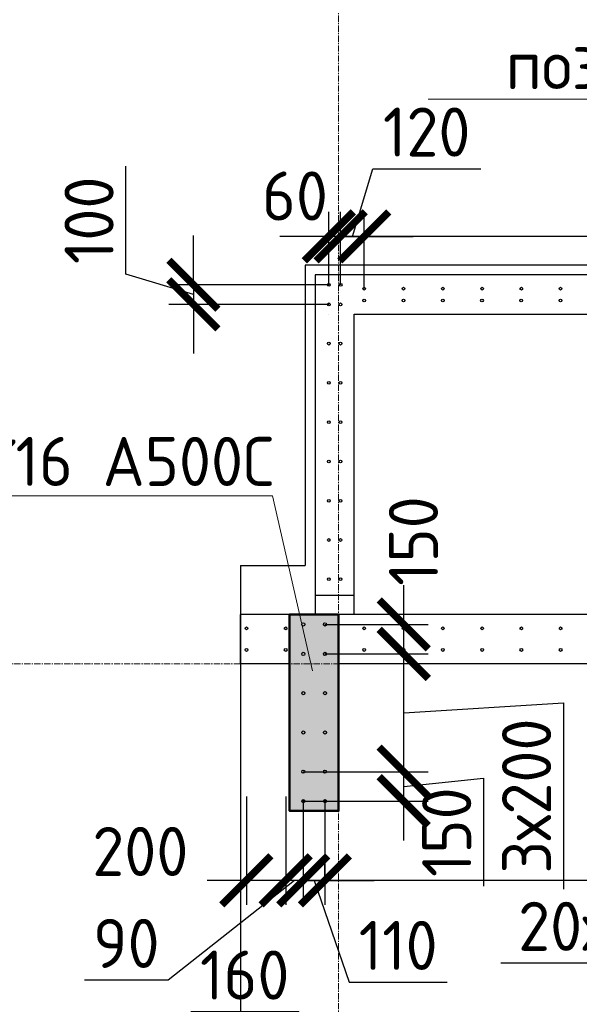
# Model space of a CAD drawing. Header units: millimetres. Extents: x 349531 to 1063351, y -131924 to 96186.
# Tile 194 of 230: x 976385 to 979235, y 50927 to 55941. Entities that reach past the tile are written whole.
import ezdxf
from ezdxf import colors
from ezdxf.entities.mleader import LeaderData, LeaderLine
from ezdxf.math import Vec2, Vec3

# ---------------------------------------------------------------- set-up
doc = ezdxf.new("R2010")
doc.units = ezdxf.units.MM
doc.linetypes.add('______5', pattern=[1100, 800, -100, 100, -100])
doc.linetypes.add('осевая', pattern=[50.8, 31.75, -6.35, 6.35, -6.35])
for name, color, linetype, lineweight in [('0 Фундамент', 5, 'Continuous', 30), ('1 Стены', 3, 'Continuous', 30), ('Конструкции 0.5', 5, 'Continuous', 50), ('Оси', 40, '______5', 18), ('подоснова', 151, 'Continuous', 5), ('РАЗМЕРЫ', 1, 'Continuous', 9), ('СТЕНЫ', 3, 'Continuous', 30)]:
    doc.layers.add(name, color=color, linetype=linetype, lineweight=lineweight)
doc.styles.add('GOST-2.304_Type-B', font='GOST_Common.ttf')
doc.dimstyles.new('СПДС', dxfattribs={"dimscale": 100, "dimtxt": 2.5, "dimasz": 2.5, "dimexe": 1.25, "dimexo": 0, "dimtad": 1, "dimdec": 0, "dimtxsty": 'GOST-2.304_Type-B', "dimblk": 'ARCHTICK', "dimcen": 2.5, "dimdle": 2, "dimadec": 0, "dimazin": 2, "dimtfac": 0.75, "dimtdec": 0, "dimtmove": 1, "dimatfit": 3, "dimfxl": 1, "dimtolj": 1, "dimarcsym": 1})

# ---------------------------------------------------------------- blocks, each defined once
blk = doc.blocks.new('_ArchTick')
at = {"color": 0, "linetype": 'ByBlock', "const_width": 0.15}
blk.add_lwpolyline([(-0.5, -0.5), (0.5, 0.5)], dxfattribs=at)
blk = doc.blocks.new('*D194')
at = {"layer": 'DEFPOINTS', "color": 0, "transparency": 16777216}
for p in [(978139.5, 54837.7), (978139.5, 54571.4), (984339.5, 54571.4)]:
    blk.add_point(p, dxfattribs=at)
at = {"layer": 'РАЗМЕРЫ', "color": 0, "lineweight": -2, "transparency": 16777216}
for p, q in [((978139.5, 54571.4), (978139.5, 54962.7)), ((984339.5, 54571.4), (984339.5, 54962.7)), ((984539.5, 54837.7), (977939.5, 54837.7))]:
    blk.add_line(p, q, dxfattribs=at)
at = {"layer": 'РАЗМЕРЫ', "color": 0, "lineweight": -2, "transparency": 16777216, "xscale": 250, "yscale": 250, "zscale": 250, "rotation": 180}
blk.add_blockref('_ArchTick', (978139.5, 54837.7), dxfattribs=at)
at = {"layer": 'РАЗМЕРЫ', "color": 0, "lineweight": -2, "transparency": 16777216, "xscale": 250, "yscale": 250, "zscale": 250}
blk.add_blockref('_ArchTick', (984339.5, 54837.7), dxfattribs=at)
at = {"layer": 'РАЗМЕРЫ', "color": 0, "transparency": 16777216, "insert": (981239.5, 55025.2), "char_height": 250, "attachment_point": 5, "style": 'GOST-2.304_Type-B'}
blk.add_mtext('\\A1;31х200', dxfattribs=at)
blk = doc.blocks.new('*D195')
at = {"layer": 'DEFPOINTS', "color": 0, "transparency": 16777216}
for p in [(978019.5, 54837.7), (978019.5, 54591.4), (978139.5, 54571.4)]:
    blk.add_point(p, dxfattribs=at)
at = {"layer": 'РАЗМЕРЫ', "color": 0, "lineweight": -2, "transparency": 16777216}
for p, q in [((978079.5, 54837.7), (978182.7, 55181.5)), ((978182.7, 55181.5), (978732.7, 55181.5)), ((978019.5, 54591.4), (978019.5, 54962.7)), ((978139.5, 54571.4), (978139.5, 54962.7)), ((978019.5, 54837.7), (977769.5, 54837.7)), ((978139.5, 54837.7), (978019.5, 54837.7)), ((978139.5, 54837.7), (978019.5, 54837.7)), ((978139.5, 54837.7), (978389.5, 54837.7))]:
    blk.add_line(p, q, dxfattribs=at)
at = {"layer": 'РАЗМЕРЫ', "color": 0, "lineweight": -2, "transparency": 16777216, "xscale": 250, "yscale": 250, "zscale": 250}
blk.add_blockref('_ArchTick', (978019.5, 54837.7), dxfattribs=at)
at = {"layer": 'РАЗМЕРЫ', "color": 0, "lineweight": -2, "transparency": 16777216, "xscale": 250, "yscale": 250, "zscale": 250, "rotation": 180}
blk.add_blockref('_ArchTick', (978139.5, 54837.7), dxfattribs=at)
at = {"layer": 'РАЗМЕРЫ', "color": 0, "transparency": 16777216, "insert": (978457.7, 55369), "char_height": 250, "attachment_point": 5, "style": 'GOST-2.304_Type-B'}
blk.add_mtext('\\A1;120', dxfattribs=at)
blk = doc.blocks.new('*D196')
at = {"layer": 'DEFPOINTS', "color": 0, "transparency": 16777216}
for p in [(977959.2, 54837.7), (977959.2, 54591.4), (978019.5, 54591.4)]:
    blk.add_point(p, dxfattribs=at)
at = {"layer": 'РАЗМЕРЫ', "color": 0, "lineweight": -2, "transparency": 16777216}
for p, q in [((977959.2, 54591.4), (977959.2, 54962.7)), ((978019.5, 54591.4), (978019.5, 54962.7)), ((977959.2, 54837.7), (977709.2, 54837.7)), ((978019.5, 54837.7), (977959.2, 54837.7)), ((978019.5, 54837.7), (978269.5, 54837.7))]:
    blk.add_line(p, q, dxfattribs=at)
at = {"layer": 'РАЗМЕРЫ', "color": 0, "lineweight": -2, "transparency": 16777216, "xscale": 250, "yscale": 250, "zscale": 250}
blk.add_blockref('_ArchTick', (977959.2, 54837.7), dxfattribs=at)
at = {"layer": 'РАЗМЕРЫ', "color": 0, "lineweight": -2, "transparency": 16777216, "xscale": 250, "yscale": 250, "zscale": 250, "rotation": 180}
blk.add_blockref('_ArchTick', (978019.5, 54837.7), dxfattribs=at)
at = {"layer": 'РАЗМЕРЫ', "color": 0, "transparency": 16777216, "insert": (977786.9, 55043.3), "char_height": 250, "attachment_point": 5, "style": 'GOST-2.304_Type-B'}
blk.add_mtext('\\A1;60', dxfattribs=at)
blk = doc.blocks.new('*D255')
at = {"layer": 'DEFPOINTS', "color": 0, "transparency": 16777216}
for p in [(977959.2, 54591.4), (977269.8, 54491.4), (977958.9, 54491.4)]:
    blk.add_point(p, dxfattribs=at)
at = {"layer": 'РАЗМЕРЫ', "color": 0, "lineweight": -2, "transparency": 16777216}
for p, q in [((976926.1, 54644.5), (976926.1, 55194.5)), ((977269.8, 54591.4), (977269.8, 54841.4)), ((977269.8, 54541.4), (976926.1, 54644.5)), ((977959.2, 54591.4), (977144.8, 54591.4)), ((977269.8, 54591.4), (977269.8, 54491.4)), ((977269.8, 54591.4), (977269.8, 54491.4)), ((977958.9, 54491.4), (977144.8, 54491.4)), ((977269.8, 54491.4), (977269.8, 54241.4))]:
    blk.add_line(p, q, dxfattribs=at)
at = {"layer": 'РАЗМЕРЫ', "color": 0, "lineweight": -2, "transparency": 16777216, "xscale": 250, "yscale": 250, "zscale": 250}
for p, rotation in [((977269.8, 54591.4), 270), ((977269.8, 54491.4), 90)]:
    blk.add_blockref('_ArchTick', p, dxfattribs=dict(at, rotation=rotation))
at = {"layer": 'РАЗМЕРЫ', "color": 0, "transparency": 16777216, "insert": (976738.6, 54919.5), "char_height": 250, "attachment_point": 5, "rotation": 90, "style": 'GOST-2.304_Type-B'}
blk.add_mtext('\\A1;100', dxfattribs=at)
blk = doc.blocks.new('*D265')
at = {"layer": 'DEFPOINTS', "color": 0, "transparency": 16777216}
for p in [(977939.5, 51964.5), (981939.6, 51984.5, -360), (977939.5, 51558)]:
    blk.add_point(p, dxfattribs=at)
at = {"layer": 'РАЗМЕРЫ', "color": 0, "lineweight": -2, "transparency": 16777216}
for p, q in [((977939.5, 51964.5), (977939.5, 51433)), ((981939.6, 51984.5), (981939.6, 51433)), ((982139.6, 51558), (977739.5, 51558)), ((979939.5, 51558), (979959.8, 51136.6)), ((979959.8, 51136.6), (978834.8, 51136.6))]:
    blk.add_line(p, q, dxfattribs=at)
at = {"layer": 'РАЗМЕРЫ', "color": 0, "lineweight": -2, "transparency": 16777216, "xscale": 250, "yscale": 250, "zscale": 250, "rotation": 180}
blk.add_blockref('_ArchTick', (977939.5, 51558), dxfattribs=at)
at = {"layer": 'РАЗМЕРЫ', "color": 0, "lineweight": -2, "transparency": 16777216, "xscale": 250, "yscale": 250, "zscale": 250}
blk.add_blockref('_ArchTick', (981939.6, 51558), dxfattribs=at)
at = {"layer": 'РАЗМЕРЫ', "color": 0, "transparency": 16777216, "insert": (979397.3, 51324.1), "char_height": 250, "attachment_point": 5, "style": 'GOST-2.304_Type-B'}
blk.add_mtext('\\A1;20х200', dxfattribs=at)
blk = doc.blocks.new('*D266')
at = {"layer": 'DEFPOINTS', "color": 0, "transparency": 16777216}
for p in [(977739.6, 51984.5, -360), (977829.2, 51964.5), (977739.6, 51558)]:
    blk.add_point(p, dxfattribs=at)
at = {"layer": 'РАЗМЕРЫ', "color": 0, "lineweight": -2, "transparency": 16777216}
for p, q in [((977739.6, 51984.5), (977739.6, 51433)), ((977829.2, 51964.5), (977829.2, 51433)), ((977784.4, 51558), (977140.8, 51049.6)), ((977739.6, 51558), (977489.6, 51558)), ((977829.2, 51558), (977739.6, 51558)), ((977829.2, 51558), (977739.6, 51558)), ((977829.2, 51558), (978079.2, 51558)), ((977140.8, 51049.6), (976715.8, 51049.6))]:
    blk.add_line(p, q, dxfattribs=at)
at = {"layer": 'РАЗМЕРЫ', "color": 0, "lineweight": -2, "transparency": 16777216, "xscale": 250, "yscale": 250, "zscale": 250}
blk.add_blockref('_ArchTick', (977739.6, 51558), dxfattribs=at)
at = {"layer": 'РАЗМЕРЫ', "color": 0, "lineweight": -2, "transparency": 16777216, "xscale": 250, "yscale": 250, "zscale": 250, "rotation": 180}
blk.add_blockref('_ArchTick', (977829.2, 51558), dxfattribs=at)
at = {"layer": 'РАЗМЕРЫ', "color": 0, "transparency": 16777216, "insert": (976928.3, 51237.1), "char_height": 250, "attachment_point": 5, "style": 'GOST-2.304_Type-B'}
blk.add_mtext('\\A1;90', dxfattribs=at)
blk = doc.blocks.new('*D267')
at = {"layer": 'DEFPOINTS', "color": 0, "transparency": 16777216}
for p in [(977539.6, 51984.5, -360), (977739.6, 51984.5, -360), (977539.6, 51558)]:
    blk.add_point(p, dxfattribs=at)
at = {"layer": 'РАЗМЕРЫ', "color": 0, "lineweight": -2, "transparency": 16777216}
for p, q in [((977539.6, 51984.5), (977539.6, 51433)), ((977739.6, 51984.5), (977739.6, 51433)), ((977939.6, 51558), (977339.6, 51558))]:
    blk.add_line(p, q, dxfattribs=at)
at = {"layer": 'РАЗМЕРЫ', "color": 0, "lineweight": -2, "transparency": 16777216, "xscale": 250, "yscale": 250, "zscale": 250, "rotation": 180}
blk.add_blockref('_ArchTick', (977539.6, 51558), dxfattribs=at)
at = {"layer": 'РАЗМЕРЫ', "color": 0, "lineweight": -2, "transparency": 16777216, "xscale": 250, "yscale": 250, "zscale": 250}
blk.add_blockref('_ArchTick', (977739.6, 51558), dxfattribs=at)
at = {"layer": 'РАЗМЕРЫ', "color": 0, "transparency": 16777216, "insert": (976999.6, 51705.3), "char_height": 250, "attachment_point": 5, "style": 'GOST-2.304_Type-B'}
blk.add_mtext('\\A1;200', dxfattribs=at)
blk = doc.blocks.new('*D268')
at = {"layer": 'DEFPOINTS', "color": 0, "transparency": 16777216}
for p in [(977829.2, 51964.5), (977939.6, 51558), (977939.6, 51558)]:
    blk.add_point(p, dxfattribs=at)
at = {"layer": 'РАЗМЕРЫ', "color": 0, "lineweight": -2, "transparency": 16777216}
for p, q in [((977829.2, 51964.5), (977829.2, 51433)), ((977939.6, 51558), (977939.6, 51683)), ((977829.2, 51558), (977579.2, 51558)), ((977829.2, 51558), (977939.6, 51558)), ((977829.2, 51558), (977939.6, 51558)), ((977884.4, 51558), (978062.5, 51039.4)), ((977939.6, 51558), (978189.6, 51558)), ((978062.5, 51039.4), (978562.5, 51039.4))]:
    blk.add_line(p, q, dxfattribs=at)
at = {"layer": 'РАЗМЕРЫ', "color": 0, "lineweight": -2, "transparency": 16777216, "xscale": 250, "yscale": 250, "zscale": 250}
blk.add_blockref('_ArchTick', (977829.2, 51558), dxfattribs=at)
at = {"layer": 'РАЗМЕРЫ', "color": 0, "lineweight": -2, "transparency": 16777216, "xscale": 250, "yscale": 250, "zscale": 250, "rotation": 180}
blk.add_blockref('_ArchTick', (977939.6, 51558), dxfattribs=at)
at = {"layer": 'РАЗМЕРЫ', "color": 0, "transparency": 16777216, "insert": (978312.5, 51226.9), "char_height": 250, "attachment_point": 5, "style": 'GOST-2.304_Type-B'}
blk.add_mtext('\\A1;110', dxfattribs=at)
blk = doc.blocks.new('*D269')
at = {"layer": 'DEFPOINTS', "color": 0, "transparency": 16777216}
for p in [(977829.2, 52111.4), (978340.6, 52111.4), (977829.2, 51961.4)]:
    blk.add_point(p, dxfattribs=at)
at = {"layer": 'РАЗМЕРЫ', "color": 0, "lineweight": -2, "transparency": 16777216}
for p, q in [((978340.6, 51761.4), (978340.6, 52311.4)), ((977829.2, 52111.4), (978465.6, 52111.4)), ((978340.6, 52036.4), (978746.9, 52078.6)), ((978746.9, 52078.6), (978746.9, 51528.6)), ((977829.2, 51961.4), (978465.6, 51961.4))]:
    blk.add_line(p, q, dxfattribs=at)
at = {"layer": 'РАЗМЕРЫ', "color": 0, "lineweight": -2, "transparency": 16777216, "xscale": 250, "yscale": 250, "zscale": 250}
for p, rotation in [((978340.6, 52111.4), 90), ((978340.6, 51961.4), 270)]:
    blk.add_blockref('_ArchTick', p, dxfattribs=dict(at, rotation=rotation))
at = {"layer": 'РАЗМЕРЫ', "color": 0, "transparency": 16777216, "insert": (978559.4, 51803.6), "char_height": 250, "attachment_point": 5, "rotation": 90, "style": 'GOST-2.304_Type-B'}
blk.add_mtext('\\A1;150', dxfattribs=at)
blk = doc.blocks.new('*D270')
at = {"layer": 'DEFPOINTS', "color": 0, "transparency": 16777216}
for p in [(977939.5, 52711.4), (978340.6, 52711.4), (977829.2, 52111.4)]:
    blk.add_point(p, dxfattribs=at)
at = {"layer": 'РАЗМЕРЫ', "color": 0, "lineweight": -2, "transparency": 16777216}
for p, q in [((978340.6, 51911.4), (978340.6, 52911.4)), ((977939.5, 52711.4), (978465.6, 52711.4)), ((978340.6, 52411.4), (979153.6, 52462.5)), ((979153.6, 52462.5), (979153.6, 51512.5)), ((977829.2, 52111.4), (978465.6, 52111.4))]:
    blk.add_line(p, q, dxfattribs=at)
at = {"layer": 'РАЗМЕРЫ', "color": 0, "lineweight": -2, "transparency": 16777216, "xscale": 250, "yscale": 250, "zscale": 250}
for p, rotation in [((978340.6, 52711.4), 90), ((978340.6, 52111.4), 270)]:
    blk.add_blockref('_ArchTick', p, dxfattribs=dict(at, rotation=rotation))
at = {"layer": 'РАЗМЕРЫ', "color": 0, "transparency": 16777216, "insert": (978966.1, 51987.5), "char_height": 250, "attachment_point": 5, "rotation": 90, "style": 'GOST-2.304_Type-B'}
blk.add_mtext('\\A1;3х200', dxfattribs=at)
blk = doc.blocks.new('*D271')
at = {"layer": 'DEFPOINTS', "color": 0, "transparency": 16777216}
for p in [(977939.5, 52861.4), (978340.6, 52861.4), (977939.5, 52711.4)]:
    blk.add_point(p, dxfattribs=at)
at = {"layer": 'РАЗМЕРЫ', "color": 0, "lineweight": -2, "transparency": 16777216}
for p, q in [((978340.6, 52511.4), (978340.6, 53061.4)), ((977939.5, 52861.4), (978465.6, 52861.4)), ((977939.5, 52711.4), (978465.6, 52711.4))]:
    blk.add_line(p, q, dxfattribs=at)
at = {"layer": 'РАЗМЕРЫ', "color": 0, "lineweight": -2, "transparency": 16777216, "xscale": 250, "yscale": 250, "zscale": 250}
for p, rotation in [((978340.6, 52861.4), 90), ((978340.6, 52711.4), 270)]:
    blk.add_blockref('_ArchTick', p, dxfattribs=dict(at, rotation=rotation))
at = {"layer": 'РАЗМЕРЫ', "color": 0, "transparency": 16777216, "insert": (978390.2, 53286), "char_height": 250, "attachment_point": 5, "rotation": 90, "style": 'GOST-2.304_Type-B'}
blk.add_mtext('\\A1;150', dxfattribs=at)
blk = doc.blocks.new('оси2')
at = {"layer": 'Оси', "color": 16, "linetype": 'осевая', "lineweight": 0, "transparency": 33554687}
for p, q in [((983645.5, 5465.4), (983645.8, -20755.1)), ((979200, 1707.1), (1032582.1, 1707.1))]:
    blk.add_line(p, q, dxfattribs=at)
blk = doc.blocks.new('16арм')
at = {"layer": 'Конструкции 0.5', "lineweight": 0, "true_color": 0x939598, "transparency": 33554648}
h = blk.add_hatch(dxfattribs=at)
h.set_pattern_fill('ANSI35', color=252, scale=50)
h.paths.add_polyline_path([(1018409.3, 70374.9), (1018609.2, 70374.9), (1018609.2, 69124.9), (1018409.3, 69124.9)])
h.paths.add_polyline_path([(1024809.3, 70124.9), (1025059.3, 70124.9), (1025059.3, 69124.9), (1024809.3, 69124.9)])
h.paths.add_polyline_path([(1024809.2, 75074.9), (1025059.2, 75074.9), (1025059.2, 74074.9), (1024809.2, 74074.9)])
h.paths.add_polyline_path([(1023809.2, 79874.9), (1025059.3, 79874.9), (1025059.3, 79674.9), (1023809.2, 79674.9)])
h.paths.add_polyline_path([(1024809.2, 83274.9), (1025059.2, 83274.9), (1025059.2, 82274.9), (1024809.2, 82274.9)])
h.paths.add_polyline_path([(1024809.3, 86024.9), (1025059.2, 86024.9), (1025059.2, 85024.9), (1024809.3, 85024.9)])
h.paths.add_polyline_path([(1021609.2, 86024.9), (1022608.9, 86024.9), (1022608.9, 85774.9), (1021609.2, 85774.9)])
h.paths.add_polyline_path([(1017469.2, 86024.9), (1018469.2, 86024.9), (1018469.2, 85774.9), (1017469.2, 85774.9)])
h.paths.add_polyline_path([(1014609.2, 86024.9), (1014809.2, 86024.9), (1014809.2, 84774.9), (1014609.2, 84774.9)])
h.paths.add_polyline_path([(1009309.3, 86024.9), (1009509.3, 86024.9), (1009509.3, 84774.9), (1009309.3, 84774.9)])
h.paths.add_polyline_path([(994159.2, 86024.9), (995159.2, 86024.9), (995159.2, 85774.9), (994159.2, 85774.9)])
h.paths.add_polyline_path([(991159.2, 86024.9), (991359.2, 86024.9), (991359.2, 84774.9), (991159.2, 84774.9)])
h.paths.add_polyline_path([(986559.2, 86024.9), (986759.3, 86024.9), (986759.3, 84777.9), (986559.2, 84777.9)])
h.paths.add_polyline_path([(982109.3, 86024.9), (983098.2, 86024.9), (983098.2, 85774.9), (982109.3, 85774.9)])
h.paths.add_polyline_path([(977759.2, 86024.9), (978009.2, 86024.9), (978009.2, 85024.9), (977759.2, 85024.9)])
at = {"layer": 'Конструкции 0.5'}
blk.add_lwpolyline([(977759.2, 86024.9), (978009.2, 86024.9), (978009.2, 85024.9), (977759.2, 85024.9)], close=True, dxfattribs=at)
blk = doc.blocks.new('_None')
blk = doc.blocks.new('стены техподполья')
at = {"layer": 'СТЕНЫ', "linetype": 'Continuous', "transparency": 33554687}
for p, q in [((456815.8, 1336.4, -360), (456815.8, -393.6, -360)), ((463515.8, 1336.4), (456815.8, 1336.4, -360)), ((456815.8, 1336.4, -360), (456815.8, 1336.4, -360)), ((456885.8, 1136.4), (456885.8, 1136.4)), ((457015.8, -393.6, -360), (457015.8, 1136.4, -360)), ((457015.8, 1136.4, -360), (463315.8, 1136.4)), ((456815.8, -293.6, -360), (456815.8, -293.6, -360)), ((456815.8, -293.6, -360), (457015.8, -293.6, -360)), ((456885.8, -293.6), (456885.8, -293.6)), ((456435.8, -643.6), (456435.8, -393.6)), ((456435.8, -393.6), (456435.8, -393.6)), ((503985.8, -393.6), (456435.8, -393.6)), ((456685.8, -393.6), (456685.8, -393.6)), ((456885.8, -393.6), (456885.8, -393.6)), ((456435.8, -643.6), (456435.8, -643.6)), ((456685.8, -643.6), (456435.8, -643.6)), ((456685.8, -643.6), (456685.8, -643.6)), ((456685.8, -643.6), (456685.8, -1393.6)), ((456935.8, -1393.6), (456935.8, -643.6)), ((465485.8, -643.6), (456935.8, -643.6)), ((456935.8, -643.6), (456935.8, -643.6)), ((456685.8, -1393.6), (456685.8, -1393.6)), ((456935.8, -1393.6), (456685.8, -1393.6)), ((456935.8, -1393.6), (456935.8, -1393.6))]:
    blk.add_line(p, q, dxfattribs=at)
blk = doc.blocks.new('*D500')
at = {"layer": 'DEFPOINTS', "color": 0, "transparency": 16777216}
for p in [(977989.2, 50565.5), (977829, 49661.4), (977989.2, 49661.4, 360)]:
    blk.add_point(p, dxfattribs=at)
at = {"layer": 'РАЗМЕРЫ', "color": 0, "lineweight": -2, "transparency": 16777216}
for p, q in [((977806.2, 50888.4), (977256.2, 50888.4)), ((977909.1, 50565.5), (977806.2, 50888.4)), ((977829, 49661.4), (977829, 50690.5)), ((977989.2, 49661.4), (977989.2, 50690.5)), ((977629, 50565.5), (978189.2, 50565.5))]:
    blk.add_line(p, q, dxfattribs=at)
at = {"layer": 'РАЗМЕРЫ', "color": 0, "lineweight": -2, "transparency": 16777216, "xscale": 250, "yscale": 250, "zscale": 250, "rotation": 180}
blk.add_blockref('_ArchTick', (977829, 50565.5), dxfattribs=at)
at = {"layer": 'РАЗМЕРЫ', "color": 0, "lineweight": -2, "transparency": 16777216, "xscale": 250, "yscale": 250, "zscale": 250}
blk.add_blockref('_ArchTick', (977989.2, 50565.5), dxfattribs=at)
at = {"layer": 'РАЗМЕРЫ', "color": 0, "transparency": 16777216, "insert": (977531.2, 51075.9), "char_height": 250, "attachment_point": 5, "style": 'GOST-2.304_Type-B'}
blk.add_mtext('\\A1;160', dxfattribs=at)

msp = doc.modelspace()

# ---------------------------------------------------------------- linework, layer by layer
at = {"layer": '0 Фундамент', "color": 4, "elevation": -3100}
for points in [[(977839.2, 54691.4), (977839.2, 53161.4)], [(984639.3, 53161.4), (984639.3, 54691.4), (977839.2, 54691.4)]]:
    msp.add_lwpolyline(points, dxfattribs=at)
at = {"layer": '0 Фундамент'}
msp.add_lwpolyline([(977509.3, 53161.4), (977509.3, 35761.4)], dxfattribs=at)
at = {"layer": '0 Фундамент', "color": 4}
msp.add_lwpolyline([(977509.3, 53161.4), (977839.2, 53161.4)], dxfattribs=at)
at = {"layer": '1 Стены', "color": 252, "lineweight": 0, "true_color": 0x939598}
msp.add_lwpolyline([(977759.2, 52911.4), (978009.2, 52911.4), (978009.2, 51911.4), (977759.2, 51911.4)], close=True, dxfattribs=at)
at = {"layer": 'РАЗМЕРЫ', "color": 8, "linetype": 'Continuous', "lineweight": 30}
for centre in [(977959.2, 54591.4), (978019.5, 54591.4), (978139.5, 54571.4), (978339.5, 54571.4), (978539.5, 54571.4), (978739.5, 54571.4), (978939.5, 54571.4), (979139.5, 54571.4), (978139.2, 54511.4), (978339.2, 54511.4), (978539.2, 54511.4), (978739.2, 54511.4), (978939.2, 54511.4), (979139.2, 54511.4), (977958.9, 54491.4), (978019.2, 54491.4), (977958.9, 54291.4), (978019.2, 54291.4), (977958.9, 54091.4), (978019.2, 54091.4), (977958.9, 53891.4), (978019.2, 53891.4), (977958.9, 53691.4), (978019.2, 53691.4), (977958.9, 53491.4), (978019.2, 53491.4), (977958.9, 53291.4), (978019.2, 53291.4), (977958.9, 53091.4), (978019.2, 53091.4), (977539.6, 52841.7, -360), (977739.6, 52841.7, -360), (978139.6, 52841.7, -360), (978339.6, 52841.7, -360), (978539.6, 52841.7, -360), (978739.6, 52841.7, -360), (978939.6, 52841.7, -360), (979139.6, 52841.7, -360), (977539.6, 52731.4, -360), (977739.6, 52731.4, -360), (978139.6, 52731.4, -360), (978339.6, 52731.4, -360), (978539.6, 52731.4, -360), (978739.6, 52731.4, -360), (978939.6, 52731.4, -360), (979139.6, 52731.4, -360)]:
    msp.add_circle(centre, 7, dxfattribs=at)
at = {"layer": 'РАЗМЕРЫ', "color": 4, "linetype": 'Continuous', "lineweight": 30}
for centre in [(977829.2, 52861.4), (977939.5, 52861.4), (977829.2, 52711.4), (977939.5, 52711.4), (977829.2, 52511.4), (977939.5, 52511.4), (977829.2, 52311.4), (977939.5, 52311.4), (977829.2, 52111.4), (977939.5, 52111.4), (977829.2, 51961.4), (977939.5, 51961.4)]:
    msp.add_circle(centre, 8, dxfattribs=at)

# ---------------------------------------------------------------- block references
at = {"layer": 'Конструкции 0.5'}
for name, p in [('стены техподполья', (521073.4, 53304.9, 360)), ('16арм', (0, -33113.5, 360))]:
    msp.add_blockref(name, p, dxfattribs=at)
at = {"layer": 'РАЗМЕРЫ'}
msp.add_blockref('оси2', (-5636.2, 50954.2, -360), dxfattribs=at)

# ---------------------------------------------------------------- dimensions: what is measured, and where the dimension line sits
dim = msp.add_linear_dim(base=(978019.5, 54837.7), p1=(978139.5, 54571.4), p2=(978019.5, 54591.4), dimstyle='СПДС', dxfattribs=at)
dim.commit()
dim.dimension.update_dxf_attribs({"geometry": '*D195', "text_midpoint": (978245.2, 55369)})
for base, p1, p2, picture, middle in [((977959.2, 54837.7), (978019.5, 54591.4), (977959.2, 54591.4), '*D196', (977786.9, 54855.8)), ((977539.6, 51558), (977739.6, 51984.5, -360), (977539.6, 51984.5, -360), '*D267', (976999.6, 51517.8)), ((977739.6, 51558), (977829.2, 51964.5), (977739.6, 51984.5, -360), '*D266', (977078.3, 51049.6)), ((977939.6, 51558), (977829.2, 51964.5), (977939.6, 51558), '*D268', (978125, 51039.4))]:
    dim = msp.add_linear_dim(base=base, p1=p1, p2=p2, dimstyle='СПДС', dxfattribs=at)
    dim.commit()
    dim.dimension.update_dxf_attribs({"geometry": picture, "text_midpoint": middle, "dimtype": 160})
dim = msp.add_linear_dim(base=(977269.8, 54491.4), p1=(977959.2, 54591.4), p2=(977958.9, 54491.4), angle=90, dimstyle='СПДС', dxfattribs=at)
dim.commit()
dim.dimension.update_dxf_attribs({"geometry": '*D255', "text_midpoint": (976738.6, 54707)})
dim = msp.add_linear_dim(base=(978139.5, 54837.7), p1=(984339.5, 54571.4), p2=(978139.5, 54571.4), text='31х200', dimstyle='СПДС', dxfattribs=at)
dim.commit()
dim.dimension.update_dxf_attribs({"geometry": '*D194', "text_midpoint": (981239.5, 55025.2)})
for base, p1, p2, angle, picture, middle in [((978340.6, 52861.4), (977939.5, 52711.4), (977939.5, 52861.4), 90, '*D271', (978577.7, 53286)), ((978340.6, 52111.4), (977829.2, 51961.4), (977829.2, 52111.4), 90, '*D269', (978746.9, 52016.1)), ((977989.2, 50565.5), (977829, 49661.4), (977989.2, 49661.4, 360), 180, '*D500', (977743.7, 50888.4))]:
    dim = msp.add_linear_dim(base=base, p1=p1, p2=p2, angle=angle, dimstyle='СПДС', dxfattribs=at)
    dim.commit()
    dim.dimension.update_dxf_attribs({"geometry": picture, "text_midpoint": middle, "dimtype": 160})
dim = msp.add_linear_dim(base=(978340.6, 52711.4), p1=(977829.2, 52111.4), p2=(977939.5, 52711.4), angle=90, text='3х200', dimstyle='СПДС', dxfattribs=at)
dim.commit()
dim.dimension.update_dxf_attribs({"geometry": '*D270', "text_midpoint": (979153.6, 52400), "dimtype": 160})
dim = msp.add_linear_dim(base=(977939.5, 51558), p1=(981939.6, 51984.5, -360), p2=(977939.5, 51964.5), text='20х200', dimstyle='СПДС', dxfattribs=at)
dim.commit()
dim.dimension.update_dxf_attribs({"geometry": '*D265', "text_midpoint": (979897.3, 51136.6), "dimtype": 160})

# ---------------------------------------------------------------- leaders
at = {"layer": 'подоснова', "color": 4, "ltscale": 0.3}
ml = msp.add_multileader_mtext('Standard', dxfattribs=at)
ml.set_content('{\\C2;поз.5 %%C12 А500С }', color=4, style='GOST-2.304_Type-B')
ml.set_leader_properties(color=256, linetype='ByLayer', lineweight=15)
ml.set_arrow_properties(name='NONE')
ml.build(insert=Vec2(0, 0))
ml.multileader.update_dxf_attribs({"text_left_attachment_type": 6, "text_right_attachment_type": 6, "dogleg_length": 0.1, "arrow_head_size": 18})
ctx = ml.context
ctx.base_point, ctx.char_height, ctx.arrow_head_size, ctx.landing_gap_size, ctx.plane_origin = Vec3(978867.5, 55537.2, 360), 250, 18, 20, Vec3(987752.6, 54452.6, 360)
ctx.left_attachment, ctx.right_attachment, ctx.text_align_type = 6, 6, 1
notes = []
notes.append((ctx, [(0, (1, 1, 0), (981241.3, 55537.2, 360), (-1, 0), 0.1, [(0, [(981375.9, 54837.7, 360)], 0, [])])]))
ctx.mtext.insert, ctx.mtext.width, ctx.mtext.alignment, ctx.mtext.flow_direction = Vec3(980054.4, 55837.2, 360), 4075.871, 2, 5
ml = msp.add_multileader_mtext('Standard', dxfattribs=at)
ml.set_content('{\\C2;поз.1 %%C16 А500С }', color=4, style='GOST-2.304_Type-B')
ml.set_leader_properties(color=256, linetype='ByLayer', lineweight=15)
ml.set_arrow_properties(name='NONE')
ml.build(insert=Vec2(0, 0))
ml.multileader.update_dxf_attribs({"text_left_attachment_type": 6, "text_right_attachment_type": 6, "dogleg_length": 0.1, "arrow_head_size": 18})
ctx = ml.context
ctx.base_point, ctx.char_height, ctx.arrow_head_size, ctx.landing_gap_size, ctx.plane_origin = Vec3(975348.2, 53516.5), 250, 18, 20, Vec3(982253.5, 54511.1)
ctx.left_attachment, ctx.right_attachment, ctx.text_align_type = 6, 6, 1
notes.append((ctx, [(0, (1, 1, 0), (977672, 53516.5), (-1, 0), 0.1, [(0, [(977876.8, 52624.8)], 0, [])])]))
ctx.mtext.insert, ctx.mtext.width, ctx.mtext.alignment, ctx.mtext.flow_direction = Vec3(976510.1, 53816.5), 4075.871, 2, 5
ml = msp.add_multileader_mtext('Standard', dxfattribs=at)
ml.set_content('{\\C2;поз.5 %%C12 А500С }', color=4, style='GOST-2.304_Type-B')
ml.set_leader_properties(color=256, linetype='ByLayer', lineweight=15)
ml.set_arrow_properties(name='NONE')
ml.build(insert=Vec2(0, 0))
ml.multileader.update_dxf_attribs({"text_left_attachment_type": 6, "text_right_attachment_type": 6, "dogleg_length": 0.1, "arrow_head_size": 18})
ctx = ml.context
ctx.base_point, ctx.char_height, ctx.arrow_head_size, ctx.landing_gap_size, ctx.plane_origin = Vec3(979726.4, 50348.1, 360), 250, 18, 20, Vec3(986316.3, 51172.9, 360)
ctx.left_attachment, ctx.right_attachment, ctx.text_align_type = 6, 6, 1
notes.append((ctx, [(1, (1, 1, 0), (979726.3, 50348.1, 360), (1, 0), 0.1, [(0, [(979939.5, 51558, 360)], 0, [])])]))
ctx.mtext.insert, ctx.mtext.width, ctx.mtext.alignment, ctx.mtext.flow_direction = Vec3(980913.3, 50648.1, 360), 4075.871, 2, 5
for ctx, leaders in notes:
    for number, flags, end, landing, length, lines in leaders:
        leader = LeaderData()
        leader.index, (leader.has_last_leader_line, leader.has_dogleg_vector, leader.attachment_direction) = number, flags
        leader.last_leader_point, leader.dogleg_vector, leader.dogleg_length = Vec3(end), Vec3(landing), length
        for number, points, colour, breaks in lines:
            line = LeaderLine()
            line.index, line.vertices, line.color, line.breaks = number, Vec3.list(points), colors.encode_raw_color(colour), breaks
            leader.lines.append(line)
        ctx.leaders.append(leader)

doc.saveas('drawing.dxf')
